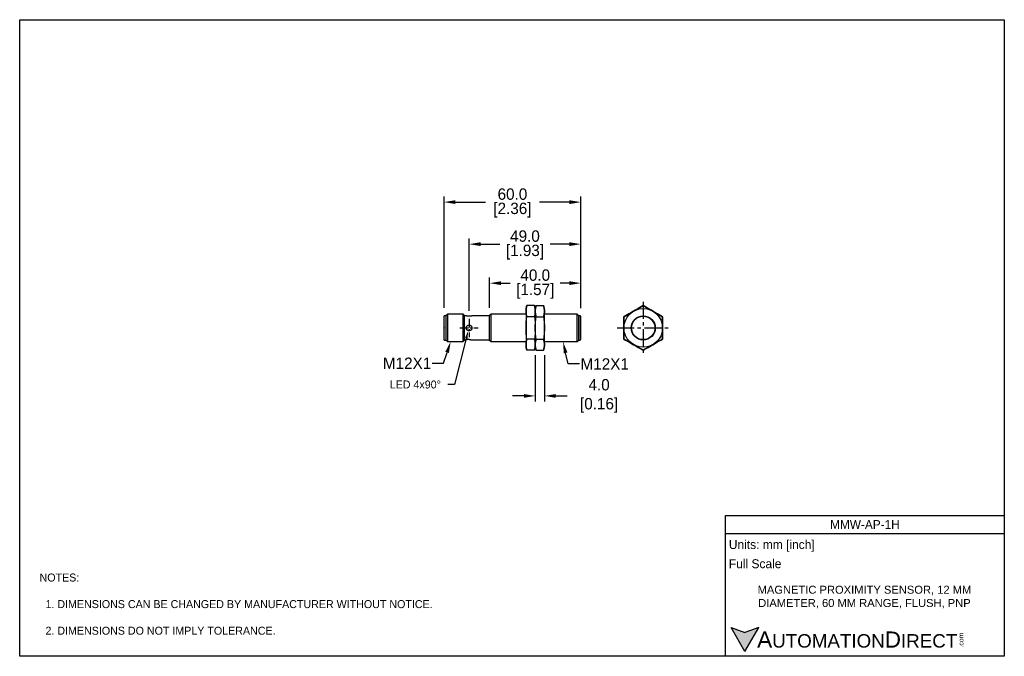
# Model space of a CAD drawing. Header units: inches. Extents: x 0 to 432, y 0 to 279.
import ezdxf
from ezdxf import colors
from ezdxf.entities.mleader import LeaderData, LeaderLine
from ezdxf.math import Vec2, Vec3

# ---------------------------------------------------------------- set-up
doc = ezdxf.new("R2010")
doc.units = ezdxf.units.IN
doc.header["$LTSCALE"] = 10
doc.header["$MEASUREMENT"] = 0
doc.linetypes.add('CENTER', pattern=[0.4, 0.25, -0.05, 0.05, -0.05])
for name, color, linetype in [('CENTER', 40, 'CENTER'), ('DIMENSIONS', 140, 'Continuous'), ('TEXT', 140, 'Continuous')]:
    doc.layers.add(name, color=color, linetype=linetype)
doc.styles.add('\\M+2ABAC\\M+2A6A11', font='txt')
doc.dimstyles.get("Standard").update_dxf_attribs({"dimtxt": 5, "dimasz": 5, "dimexe": 2.5, "dimexo": 3.5, "dimgap": 1, "dimtad": 0, "dimtih": 1, "dimtoh": 1, "dimdec": 1, "dimzin": 0, "dimdsep": 46, "dimtxsty": 'Standard', "dimcen": 0, "dimadec": 0, "dimazin": 0, "dimtfac": 1, "dimtdec": 1, "dimtofl": 0, "dimtmove": 0, "dimatfit": 3, "dimfxl": 0, "dimtolj": 1, "dimtzin": 0, "dimarcsym": 0})

# ---------------------------------------------------------------- blocks, each defined once
blk = doc.blocks.new('*D12')
at = {"layer": 'DEFPOINTS', "color": 0}
for p in [(236.46, 145.81), (238.28, 138.02)]:
    blk.add_point(p, dxfattribs=at)
at = {"layer": 'DIMENSIONS', "color": 0, "lineweight": -2}
for p, q in [((240.56, 128.29), (239.42, 133.15)), ((245.56, 128.29), (240.56, 128.29))]:
    blk.add_line(p, q, dxfattribs=at)
at = {"layer": 'DIMENSIONS', "color": 0}
blk.add_solid([(240.23, 133.34), (238.61, 132.97), (238.28, 138.02)], dxfattribs=at)
at = {"layer": 'DIMENSIONS', "color": 0, "insert": (256.56, 128.29), "char_height": 5, "attachment_point": 5}
blk.add_mtext('\\A1;M12X1', dxfattribs=at)
blk = doc.blocks.new('*D13')
at = {"layer": 'DEFPOINTS', "color": 0}
for p in [(191.5, 145.72), (189, 138.12)]:
    blk.add_point(p, dxfattribs=at)
at = {"layer": 'DIMENSIONS', "color": 0, "lineweight": -2}
for p, q in [((185.88, 128.62), (187.44, 133.37)), ((180.88, 128.62), (185.88, 128.62))]:
    blk.add_line(p, q, dxfattribs=at)
at = {"layer": 'DIMENSIONS', "color": 0}
blk.add_solid([(186.65, 133.63), (188.23, 133.11), (189, 138.12)], dxfattribs=at)
at = {"layer": 'DIMENSIONS', "color": 0, "insert": (169.88, 128.62), "char_height": 5, "attachment_point": 5}
blk.add_mtext('\\A1;M12X1', dxfattribs=at)
blk = doc.blocks.new('*D14')
at = {"layer": 'DEFPOINTS', "color": 0}
for p in [(226.09, 135.62), (230.09, 135.62), (230.09, 114.28)]:
    blk.add_point(p, dxfattribs=at)
at = {"layer": 'DIMENSIONS', "color": 0, "lineweight": -2}
for p, q in [((226.09, 132.12), (226.09, 111.78)), ((230.09, 132.12), (230.09, 111.78)), ((221.09, 114.28), (216.09, 114.28)), ((235.09, 114.28), (240.09, 114.28))]:
    blk.add_line(p, q, dxfattribs=at)
at = {"layer": 'DIMENSIONS', "color": 0}
for points in [[(221.09, 115.11), (221.09, 113.45), (226.09, 114.28)], [(235.09, 115.11), (235.09, 113.45), (230.09, 114.28)]]:
    blk.add_solid(points, dxfattribs=at)
at = {"layer": 'DIMENSIONS', "color": 0, "insert": (253.17, 114.28), "char_height": 5, "attachment_point": 5}
blk.add_mtext('\\A1; 4.0\\P [0.16]', dxfattribs=at)
blk = doc.blocks.new('*D15')
at = {"layer": 'DEFPOINTS', "color": 0}
for p in [(206.09, 163.77), (206.09, 149.51), (246.09, 149.27)]:
    blk.add_point(p, dxfattribs=at)
at = {"layer": 'DIMENSIONS', "color": 0, "lineweight": -2}
for p, q in [((206.09, 153.01), (206.09, 166.27)), ((246.09, 152.77), (246.09, 166.27)), ((211.09, 163.77), (215.09, 163.77)), ((241.09, 163.77), (237.09, 163.77))]:
    blk.add_line(p, q, dxfattribs=at)
at = {"layer": 'DIMENSIONS', "color": 0}
for points in [[(211.09, 164.6), (211.09, 162.94), (206.09, 163.77)], [(241.09, 164.6), (241.09, 162.94), (246.09, 163.77)]]:
    blk.add_solid(points, dxfattribs=at)
at = {"layer": 'DIMENSIONS', "color": 0, "char_height": 5, "attachment_point": 5}
for s, insert in [('\\A1;40.0', (226.09, 167.27)), ('\\A1;[1.57]', (226.09, 160.27))]:
    blk.add_mtext(s, dxfattribs=dict(at, insert=insert))
blk = doc.blocks.new('*D16')
at = {"layer": 'DEFPOINTS', "color": 0}
for p in [(197.09, 180.9), (197.09, 148.12), (246.09, 149.27)]:
    blk.add_point(p, dxfattribs=at)
at = {"layer": 'DIMENSIONS', "color": 0, "lineweight": -2}
for p, q in [((197.09, 151.62), (197.09, 183.4)), ((246.09, 152.77), (246.09, 183.4)), ((202.09, 180.9), (210.59, 180.9)), ((241.09, 180.9), (232.59, 180.9))]:
    blk.add_line(p, q, dxfattribs=at)
at = {"layer": 'DIMENSIONS', "color": 0}
for points in [[(202.09, 181.73), (202.09, 180.06), (197.09, 180.9)], [(241.09, 181.73), (241.09, 180.06), (246.09, 180.9)]]:
    blk.add_solid(points, dxfattribs=at)
at = {"layer": 'DIMENSIONS', "color": 0, "char_height": 5, "attachment_point": 5}
for s, insert in [('\\A1;49.0', (221.59, 184.4)), ('\\A1;[1.93]', (221.59, 177.4))]:
    blk.add_mtext(s, dxfattribs=dict(at, insert=insert))
blk = doc.blocks.new('*D17')
at = {"layer": 'DEFPOINTS', "color": 0}
for p in [(186.09, 199.33), (186.09, 149.42), (246.09, 149.27)]:
    blk.add_point(p, dxfattribs=at)
at = {"layer": 'DIMENSIONS', "color": 0, "lineweight": -2}
for p, q in [((186.09, 152.92), (186.09, 201.83)), ((191.09, 199.33), (204.26, 199.33)), ((241.09, 199.33), (227.92, 199.33)), ((246.09, 152.77), (246.09, 201.83))]:
    blk.add_line(p, q, dxfattribs=at)
at = {"layer": 'DIMENSIONS', "color": 0}
for points in [[(191.09, 200.17), (191.09, 198.5), (186.09, 199.33)], [(241.09, 200.17), (241.09, 198.5), (246.09, 199.33)]]:
    blk.add_solid(points, dxfattribs=at)
at = {"layer": 'DIMENSIONS', "color": 0, "char_height": 5, "attachment_point": 5}
for s, insert in [('\\A1;60.0', (216.09, 202.83)), ('\\A1;[2.36]', (216.09, 195.83))]:
    blk.add_mtext(s, dxfattribs=dict(at, insert=insert))

msp = doc.modelspace()

# ---------------------------------------------------------------- hatches: boundary and pattern name
at = {"layer": 'TEXT'}
msp.add_hatch(color=256, dxfattribs=at).paths.add_polyline_path([(318.04, 2.09), (324.11, 12.59), (318.04, 10.39), (311.98, 12.59)])

# ---------------------------------------------------------------- linework, layer by layer
for p, q in [((222.44, 153.94), (222.09, 152.62)), ((222.09, 152.62), (222.09, 135.62)), ((225.74, 153.94), (222.44, 153.94)), ((226.09, 152.62), (225.74, 153.94)), ((226.44, 153.94), (226.09, 152.62)), ((226.09, 152.62), (226.09, 135.62)), ((226.09, 152.62), (226.09, 135.62)), ((226.44, 153.94), (229.74, 153.94)), ((230.09, 152.62), (229.74, 153.94)), ((230.09, 135.62), (230.09, 152.62)), ((187.09, 149.42), (186.09, 149.42)), ((186.09, 138.82), (186.09, 149.42)), ((187.7, 150.12), (187.09, 149.51)), ((187.09, 138.74), (187.09, 149.51)), ((194.48, 150.12), (187.7, 150.12)), ((187.7, 138.12), (187.7, 150.12)), ((195.09, 149.51), (194.48, 150.12)), ((194.48, 138.12), (194.48, 150.12)), ((195.09, 138.74), (195.09, 149.51)), ((195.84, 149.37), (195.09, 149.37)), ((206.09, 149.37), (198.34, 149.37)), ((206.7, 150.12), (206.09, 149.51)), ((206.09, 138.74), (206.09, 149.51)), ((222.09, 150.12), (206.7, 150.12)), ((206.7, 138.12), (206.7, 150.12)), ((225.74, 149.03), (222.44, 149.03)), ((226.44, 149.03), (229.74, 149.03)), ((244.51, 150.12), (230.09, 150.12)), ((245.21, 149.42), (244.51, 150.12)), ((244.51, 138.12), (244.51, 150.12)), ((245.79, 149.42), (245.21, 149.42)), ((245.21, 138.82), (245.21, 149.42)), ((245.79, 149.42), (245.79, 138.82)), ((246.09, 149.27), (245.79, 149.27)), ((246.09, 138.97), (246.09, 149.27)), ((186.09, 138.82), (187.09, 138.82)), ((187.09, 138.74), (187.7, 138.12)), ((194.48, 138.12), (195.09, 138.74)), ((195.09, 138.87), (195.84, 138.87)), ((198.34, 138.87), (206.09, 138.87)), ((206.09, 138.74), (206.7, 138.12)), ((225.74, 139.22), (222.44, 139.22)), ((226.44, 139.22), (229.74, 139.22)), ((244.51, 138.12), (245.21, 138.82)), ((245.21, 138.82), (245.79, 138.82)), ((245.79, 138.97), (246.09, 138.97)), ((187.7, 138.12), (194.48, 138.12)), ((206.7, 138.12), (222.09, 138.12)), ((222.09, 135.62), (222.44, 134.31)), ((225.74, 134.31), (222.44, 134.31)), ((225.74, 134.31), (226.09, 135.62)), ((226.09, 135.62), (226.44, 134.31)), ((226.44, 134.31), (229.74, 134.31)), ((229.74, 134.31), (230.09, 135.62)), ((230.09, 138.12), (244.51, 138.12))]:
    msp.add_line(p, q)
for points in [[(222.44, 153.94), (222.33, 153.5), (222.18, 152.67), (222.1, 151.88), (222.09, 151.49)], [(222.09, 151.49), (222.1, 151.88), (222.18, 152.67), (222.33, 153.5), (222.44, 153.94)], [(222.09, 151.49), (222.1, 151.09), (222.18, 150.3), (222.33, 149.47), (222.44, 149.03)], [(222.44, 149.03), (222.33, 149.47), (222.18, 150.3), (222.1, 151.09), (222.09, 151.49)], [(226.09, 151.49), (226.08, 151.88), (226, 152.67), (225.85, 153.5), (225.74, 153.94)], [(225.74, 153.94), (225.85, 153.5), (226, 152.67), (226.08, 151.88), (226.09, 151.49)], [(225.74, 149.03), (225.85, 149.47), (226, 150.3), (226.08, 151.09), (226.09, 151.49)], [(226.09, 151.49), (226.08, 151.09), (226, 150.3), (225.85, 149.47), (225.74, 149.03)], [(226.44, 153.94), (226.33, 153.5), (226.18, 152.67), (226.1, 151.88), (226.09, 151.49)], [(226.09, 151.49), (226.1, 151.88), (226.18, 152.67), (226.33, 153.5), (226.44, 153.94)], [(226.09, 151.49), (226.1, 151.09), (226.18, 150.3), (226.33, 149.47), (226.44, 149.03)], [(226.44, 149.03), (226.33, 149.47), (226.18, 150.3), (226.1, 151.09), (226.09, 151.49)], [(230.09, 151.49), (230.08, 151.88), (230, 152.67), (229.85, 153.5), (229.74, 153.94)], [(229.74, 153.94), (229.85, 153.5), (230, 152.67), (230.08, 151.88), (230.09, 151.49)], [(229.74, 149.03), (229.85, 149.47), (230, 150.3), (230.08, 151.09), (230.09, 151.49)], [(230.09, 151.49), (230.08, 151.09), (230, 150.3), (229.85, 149.47), (229.74, 149.03)], [(269.2, 151.49), (268.51, 151.09), (267.14, 150.3), (265.71, 149.47), (264.95, 149.03)], [(264.95, 149.03), (265.71, 149.47), (267.14, 150.3), (268.51, 151.09), (269.2, 151.49)], [(269.2, 151.49), (268.51, 151.09), (267.14, 150.3), (265.71, 149.47), (264.95, 149.03)], [(264.95, 149.03), (265.71, 149.47), (267.14, 150.3), (268.51, 151.09), (269.2, 151.49)], [(269.2, 151.49), (269.88, 151.88), (271.25, 152.67), (272.68, 153.5), (273.45, 153.94)], [(273.45, 153.94), (272.68, 153.5), (271.25, 152.67), (269.88, 151.88), (269.2, 151.49)], [(273.45, 153.94), (272.68, 153.5), (271.25, 152.67), (269.88, 151.88), (269.2, 151.49)], [(269.2, 151.49), (269.88, 151.88), (271.25, 152.67), (272.68, 153.5), (273.45, 153.94)], [(277.7, 151.49), (277.01, 151.88), (275.64, 152.67), (274.21, 153.5), (273.45, 153.94)], [(273.45, 153.94), (274.21, 153.5), (275.64, 152.67), (277.01, 151.88), (277.7, 151.49)], [(277.7, 151.49), (277.01, 151.88), (275.64, 152.67), (274.21, 153.5), (273.45, 153.94)], [(273.45, 153.94), (274.21, 153.5), (275.64, 152.67), (277.01, 151.88), (277.7, 151.49)], [(277.7, 151.49), (278.38, 151.09), (279.75, 150.3), (281.18, 149.47), (281.95, 149.03)], [(281.95, 149.03), (281.18, 149.47), (279.75, 150.3), (278.38, 151.09), (277.7, 151.49)], [(281.95, 149.03), (281.18, 149.47), (279.75, 150.3), (278.38, 151.09), (277.7, 151.49)], [(277.7, 151.49), (278.38, 151.09), (279.75, 150.3), (281.18, 149.47), (281.95, 149.03)], [(197.09, 149.22), (197.08, 149.22), (197.06, 149.22), (197.04, 149.22), (197.04, 149.22), (197.03, 149.22), (197.01, 149.22), (196.99, 149.22), (196.97, 149.22), (196.96, 149.23), (196.94, 149.23), (196.93, 149.23), (196.92, 149.23), (196.9, 149.23), (196.88, 149.23), (196.87, 149.23), (196.85, 149.23), (196.83, 149.23), (196.82, 149.23), (196.81, 149.23), (196.79, 149.23), (196.78, 149.23), (196.77, 149.23), (196.76, 149.23), (196.74, 149.24), (196.72, 149.24), (196.71, 149.24), (196.7, 149.24), (196.69, 149.24), (196.67, 149.24), (196.65, 149.24), (196.64, 149.24), (196.62, 149.25), (196.61, 149.25), (196.6, 149.25), (196.58, 149.25), (196.57, 149.25), (196.55, 149.25), (196.53, 149.25), (196.52, 149.26), (196.51, 149.26), (196.5, 149.26), (196.48, 149.26), (196.47, 149.26), (196.45, 149.26), (196.44, 149.27), (196.42, 149.27), (196.41, 149.27), (196.41, 149.27), (196.39, 149.27), (196.38, 149.27), (196.36, 149.28), (196.35, 149.28), (196.33, 149.28), (196.32, 149.28), (196.32, 149.28), (196.3, 149.28), (196.29, 149.29), (196.28, 149.29), (196.26, 149.29), (196.25, 149.29), (196.24, 149.29), (196.24, 149.29), (196.22, 149.3), (196.21, 149.3), (196.2, 149.3), (196.2, 149.3), (196.19, 149.3), (196.17, 149.3), (196.17, 149.31), (196.16, 149.31), (196.15, 149.31), (196.14, 149.31), (196.13, 149.31), (196.12, 149.32), (196.1, 149.32), (196.1, 149.32), (196.09, 149.32), (196.08, 149.32), (196.07, 149.32), (196.06, 149.33), (196.05, 149.33), (196.04, 149.33), (196.04, 149.33), (196.03, 149.33), (196.02, 149.33), (196.01, 149.34), (196, 149.34), (195.99, 149.34), (195.99, 149.34), (195.98, 149.34), (195.98, 149.34), (195.97, 149.35), (195.96, 149.35), (195.95, 149.35), (195.95, 149.35), (195.94, 149.35), (195.93, 149.35), (195.93, 149.35), (195.92, 149.35), (195.92, 149.36), (195.91, 149.36), (195.9, 149.36), (195.9, 149.36), (195.9, 149.36), (195.89, 149.36), (195.89, 149.36), (195.88, 149.36), (195.88, 149.36), (195.88, 149.37), (195.87, 149.37), (195.87, 149.37), (195.87, 149.37), (195.87, 149.37), (195.86, 149.37), (195.86, 149.37), (195.86, 149.37), (195.85, 149.37), (195.85, 149.37), (195.85, 149.37), (195.85, 149.37), (195.85, 149.37), (195.84, 149.37), (195.84, 149.37), (195.84, 149.37), (195.84, 149.37), (195.84, 149.37), (195.84, 149.37), (195.84, 149.37), (195.84, 149.37), (195.84, 149.37)], [(198.34, 149.37), (198.34, 149.37), (198.34, 149.37), (198.34, 149.37), (198.34, 149.37), (198.34, 149.37), (198.34, 149.37), (198.33, 149.37), (198.33, 149.37), (198.33, 149.37), (198.33, 149.37), (198.33, 149.37), (198.33, 149.37), (198.32, 149.37), (198.32, 149.37), (198.32, 149.37), (198.32, 149.37), (198.31, 149.37), (198.31, 149.37), (198.31, 149.37), (198.3, 149.37), (198.3, 149.37), (198.3, 149.36), (198.29, 149.36), (198.29, 149.36), (198.28, 149.36), (198.28, 149.36), (198.28, 149.36), (198.27, 149.36), (198.27, 149.36), (198.26, 149.36), (198.25, 149.35), (198.25, 149.35), (198.24, 149.35), (198.24, 149.35), (198.23, 149.35), (198.22, 149.35), (198.22, 149.35), (198.21, 149.35), (198.2, 149.34), (198.2, 149.34), (198.19, 149.34), (198.18, 149.34), (198.17, 149.34), (198.16, 149.34), (198.16, 149.33), (198.15, 149.33), (198.14, 149.33), (198.14, 149.33), (198.13, 149.33), (198.12, 149.33), (198.1, 149.32), (198.09, 149.32), (198.08, 149.32), (198.08, 149.32), (198.07, 149.32), (198.06, 149.32), (198.05, 149.31), (198.04, 149.31), (198.03, 149.31), (198.01, 149.31), (198.01, 149.31), (198, 149.3), (197.99, 149.3), (197.98, 149.3), (197.97, 149.3), (197.97, 149.3), (197.95, 149.3), (197.94, 149.29), (197.93, 149.29), (197.93, 149.29), (197.91, 149.29), (197.9, 149.29), (197.89, 149.29), (197.87, 149.28), (197.86, 149.28), (197.85, 149.28), (197.85, 149.28), (197.83, 149.28), (197.82, 149.28), (197.8, 149.27), (197.79, 149.27), (197.77, 149.27), (197.76, 149.27), (197.76, 149.27), (197.74, 149.27), (197.72, 149.26), (197.71, 149.26), (197.69, 149.26), (197.68, 149.26), (197.67, 149.26), (197.66, 149.26), (197.64, 149.25), (197.63, 149.25), (197.61, 149.25), (197.59, 149.25), (197.58, 149.25), (197.57, 149.25), (197.56, 149.25), (197.54, 149.24), (197.52, 149.24), (197.51, 149.24), (197.49, 149.24), (197.47, 149.24), (197.46, 149.24), (197.45, 149.24), (197.44, 149.24), (197.42, 149.23), (197.41, 149.23), (197.4, 149.23), (197.38, 149.23), (197.37, 149.23), (197.36, 149.23), (197.35, 149.23), (197.33, 149.23), (197.31, 149.23), (197.29, 149.23), (197.28, 149.23), (197.26, 149.23), (197.25, 149.23), (197.24, 149.23), (197.22, 149.23), (197.2, 149.22), (197.19, 149.22), (197.17, 149.22), (197.15, 149.22), (197.14, 149.22), (197.13, 149.22), (197.11, 149.22), (197.1, 149.22), (197.09, 149.22)], [(222.09, 144.12), (222.1, 144.91), (222.18, 146.49), (222.33, 148.15), (222.44, 149.03)], [(225.74, 149.03), (225.85, 148.15), (226, 146.49), (226.08, 144.91), (226.09, 144.12)], [(226.09, 144.12), (226.1, 144.91), (226.18, 146.49), (226.33, 148.15), (226.44, 149.03)], [(229.74, 149.03), (229.85, 148.15), (230, 146.49), (230.08, 144.91), (230.09, 144.12)], [(264.95, 144.12), (264.95, 144.91), (264.95, 146.49), (264.95, 148.15), (264.95, 149.03)], [(264.95, 149.03), (264.95, 148.15), (264.95, 146.49), (264.95, 144.91), (264.95, 144.12)], [(264.95, 149.03), (264.95, 148.15), (264.95, 146.49), (264.95, 144.91), (264.95, 144.12)], [(264.95, 144.12), (264.95, 144.91), (264.95, 146.49), (264.95, 148.15), (264.95, 149.03)], [(281.95, 144.12), (281.95, 144.91), (281.95, 146.49), (281.95, 148.15), (281.95, 149.03)], [(281.95, 149.03), (281.95, 148.15), (281.95, 146.49), (281.95, 144.91), (281.95, 144.12)], [(281.95, 144.12), (281.95, 144.91), (281.95, 146.49), (281.95, 148.15), (281.95, 149.03)], [(281.95, 149.03), (281.95, 148.15), (281.95, 146.49), (281.95, 144.91), (281.95, 144.12)], [(197.09, 142.87), (197.05, 142.88), (196.98, 142.88), (196.91, 142.89), (196.87, 142.89), (196.84, 142.9), (196.77, 142.92), (196.7, 142.94), (196.63, 142.96), (196.56, 142.99), (196.49, 143.03), (196.46, 143.04), (196.43, 143.06), (196.37, 143.1), (196.31, 143.15), (196.26, 143.19), (196.2, 143.24), (196.16, 143.29), (196.13, 143.32), (196.11, 143.35), (196.07, 143.4), (196.03, 143.46), (196.01, 143.5), (195.99, 143.53), (195.96, 143.59), (195.93, 143.66), (195.91, 143.7), (195.9, 143.73), (195.88, 143.8), (195.86, 143.87), (195.85, 143.95), (195.84, 144.02), (195.84, 144.09), (195.84, 144.12), (195.84, 144.16), (195.84, 144.23), (195.85, 144.3), (195.86, 144.37), (195.88, 144.45), (195.9, 144.52), (195.91, 144.55), (195.93, 144.59), (195.96, 144.65), (195.99, 144.72), (196.03, 144.78), (196.07, 144.85), (196.11, 144.9), (196.13, 144.93), (196.16, 144.96), (196.2, 145.01), (196.26, 145.06), (196.31, 145.1), (196.37, 145.15), (196.43, 145.19), (196.46, 145.21), (196.49, 145.22), (196.56, 145.26), (196.63, 145.29), (196.7, 145.31), (196.77, 145.33), (196.84, 145.35), (196.87, 145.36), (196.91, 145.36), (196.98, 145.37), (197.05, 145.37), (197.09, 145.37), (197.12, 145.37), (197.19, 145.37), (197.27, 145.36), (197.3, 145.36), (197.34, 145.35), (197.41, 145.33), (197.48, 145.31), (197.55, 145.29), (197.62, 145.26), (197.68, 145.22), (197.72, 145.21), (197.75, 145.19), (197.81, 145.15), (197.87, 145.1), (197.92, 145.06), (197.97, 145.01), (198.02, 144.96), (198.04, 144.93), (198.07, 144.9), (198.11, 144.85), (198.15, 144.78), (198.19, 144.72), (198.22, 144.65), (198.25, 144.59), (198.26, 144.55), (198.28, 144.52), (198.3, 144.45), (198.31, 144.37), (198.33, 144.3), (198.33, 144.23), (198.34, 144.16), (198.34, 144.12), (198.34, 144.09), (198.33, 144.02), (198.33, 143.95), (198.31, 143.87), (198.3, 143.8), (198.28, 143.73), (198.26, 143.7), (198.25, 143.66), (198.22, 143.59), (198.19, 143.53), (198.17, 143.5), (198.15, 143.46), (198.11, 143.4), (198.07, 143.35), (198.04, 143.32), (198.02, 143.29), (197.97, 143.24), (197.92, 143.19), (197.87, 143.15), (197.81, 143.1), (197.75, 143.06), (197.72, 143.04), (197.68, 143.03), (197.62, 142.99), (197.55, 142.96), (197.48, 142.94), (197.41, 142.92), (197.34, 142.9), (197.3, 142.89), (197.27, 142.89), (197.19, 142.88), (197.12, 142.88), (197.09, 142.87)], [(222.44, 139.22), (222.33, 140.1), (222.18, 141.75), (222.1, 143.34), (222.09, 144.12)], [(226.09, 144.12), (226.08, 143.34), (226, 141.75), (225.85, 140.1), (225.74, 139.22)], [(226.44, 139.22), (226.33, 140.1), (226.18, 141.75), (226.1, 143.34), (226.09, 144.12)], [(230.09, 144.12), (230.08, 143.34), (230, 141.75), (229.85, 140.1), (229.74, 139.22)], [(264.95, 139.22), (264.95, 140.1), (264.95, 141.75), (264.95, 143.34), (264.95, 144.12)], [(264.95, 144.12), (264.95, 143.34), (264.95, 141.75), (264.95, 140.1), (264.95, 139.22)], [(264.95, 144.12), (264.95, 143.34), (264.95, 141.75), (264.95, 140.1), (264.95, 139.22)], [(264.95, 139.22), (264.95, 140.1), (264.95, 141.75), (264.95, 143.34), (264.95, 144.12)], [(281.95, 144.12), (281.95, 143.34), (281.95, 141.75), (281.95, 140.1), (281.95, 139.22)], [(281.95, 139.22), (281.95, 140.1), (281.95, 141.75), (281.95, 143.34), (281.95, 144.12)], [(281.95, 144.12), (281.95, 143.34), (281.95, 141.75), (281.95, 140.1), (281.95, 139.22)], [(281.95, 139.22), (281.95, 140.1), (281.95, 141.75), (281.95, 143.34), (281.95, 144.12)], [(197.09, 139.03), (197.08, 139.03), (197.06, 139.03), (197.04, 139.03), (197.04, 139.03), (197.03, 139.03), (197.01, 139.02), (196.99, 139.02), (196.97, 139.02), (196.96, 139.02), (196.94, 139.02), (196.93, 139.02), (196.92, 139.02), (196.9, 139.02), (196.88, 139.02), (196.87, 139.02), (196.85, 139.02), (196.83, 139.02), (196.82, 139.02), (196.81, 139.02), (196.79, 139.02), (196.78, 139.02), (196.77, 139.02), (196.76, 139.01), (196.74, 139.01), (196.72, 139.01), (196.71, 139.01), (196.7, 139.01), (196.69, 139.01), (196.67, 139.01), (196.65, 139.01), (196.64, 139.01), (196.62, 139), (196.61, 139), (196.6, 139), (196.58, 139), (196.57, 139), (196.55, 139), (196.53, 139), (196.52, 138.99), (196.51, 138.99), (196.5, 138.99), (196.48, 138.99), (196.47, 138.99), (196.45, 138.99), (196.44, 138.98), (196.42, 138.98), (196.41, 138.98), (196.41, 138.98), (196.39, 138.98), (196.38, 138.98), (196.36, 138.97), (196.35, 138.97), (196.33, 138.97), (196.32, 138.97), (196.32, 138.97), (196.3, 138.97), (196.29, 138.96), (196.28, 138.96), (196.26, 138.96), (196.25, 138.96), (196.24, 138.96), (196.24, 138.95), (196.22, 138.95), (196.21, 138.95), (196.2, 138.95), (196.2, 138.95), (196.19, 138.95), (196.17, 138.94), (196.17, 138.94), (196.16, 138.94), (196.15, 138.94), (196.14, 138.94), (196.13, 138.94), (196.12, 138.93), (196.1, 138.93), (196.1, 138.93), (196.09, 138.93), (196.08, 138.93), (196.07, 138.93), (196.06, 138.92), (196.05, 138.92), (196.04, 138.92), (196.04, 138.92), (196.03, 138.92), (196.02, 138.92), (196.01, 138.91), (196, 138.91), (195.99, 138.91), (195.99, 138.91), (195.98, 138.91), (195.98, 138.91), (195.97, 138.9), (195.96, 138.9), (195.95, 138.9), (195.95, 138.9), (195.94, 138.9), (195.93, 138.9), (195.93, 138.9), (195.92, 138.89), (195.92, 138.89), (195.91, 138.89), (195.9, 138.89), (195.9, 138.89), (195.9, 138.89), (195.89, 138.89), (195.89, 138.89), (195.88, 138.88), (195.88, 138.88), (195.88, 138.88), (195.87, 138.88), (195.87, 138.88), (195.87, 138.88), (195.87, 138.88), (195.86, 138.88), (195.86, 138.88), (195.86, 138.88), (195.85, 138.88), (195.85, 138.88), (195.85, 138.88), (195.85, 138.88), (195.85, 138.88), (195.84, 138.88), (195.84, 138.88), (195.84, 138.88), (195.84, 138.87), (195.84, 138.87), (195.84, 138.87), (195.84, 138.87), (195.84, 138.87), (195.84, 138.87)], [(197.09, 139.03), (197.1, 139.03), (197.11, 139.03), (197.13, 139.03), (197.14, 139.03), (197.15, 139.03), (197.17, 139.02), (197.19, 139.02), (197.2, 139.02), (197.22, 139.02), (197.24, 139.02), (197.25, 139.02), (197.26, 139.02), (197.28, 139.02), (197.29, 139.02), (197.31, 139.02), (197.33, 139.02), (197.35, 139.02), (197.36, 139.02), (197.37, 139.02), (197.38, 139.02), (197.4, 139.02), (197.41, 139.02), (197.42, 139.01), (197.44, 139.01), (197.45, 139.01), (197.46, 139.01), (197.47, 139.01), (197.49, 139.01), (197.51, 139.01), (197.52, 139.01), (197.54, 139.01), (197.56, 139), (197.57, 139), (197.58, 139), (197.59, 139), (197.61, 139), (197.63, 139), (197.64, 139), (197.66, 138.99), (197.67, 138.99), (197.68, 138.99), (197.69, 138.99), (197.71, 138.99), (197.72, 138.99), (197.74, 138.98), (197.76, 138.98), (197.76, 138.98), (197.77, 138.98), (197.79, 138.98), (197.8, 138.98), (197.82, 138.97), (197.83, 138.97), (197.85, 138.97), (197.85, 138.97), (197.86, 138.97), (197.87, 138.97), (197.89, 138.96), (197.9, 138.96), (197.91, 138.96), (197.93, 138.96), (197.93, 138.96), (197.94, 138.95), (197.95, 138.95), (197.97, 138.95), (197.97, 138.95), (197.98, 138.95), (197.99, 138.95), (198, 138.94), (198.01, 138.94), (198.01, 138.94), (198.03, 138.94), (198.04, 138.94), (198.05, 138.94), (198.06, 138.93), (198.07, 138.93), (198.08, 138.93), (198.08, 138.93), (198.09, 138.93), (198.1, 138.93), (198.12, 138.92), (198.13, 138.92), (198.14, 138.92), (198.14, 138.92), (198.15, 138.92), (198.16, 138.92), (198.16, 138.91), (198.17, 138.91), (198.18, 138.91), (198.19, 138.91), (198.2, 138.91), (198.2, 138.91), (198.21, 138.9), (198.22, 138.9), (198.22, 138.9), (198.23, 138.9), (198.24, 138.9), (198.24, 138.9), (198.25, 138.9), (198.25, 138.89), (198.26, 138.89), (198.27, 138.89), (198.27, 138.89), (198.28, 138.89), (198.28, 138.89), (198.28, 138.89), (198.29, 138.89), (198.29, 138.88), (198.3, 138.88), (198.3, 138.88), (198.3, 138.88), (198.31, 138.88), (198.31, 138.88), (198.31, 138.88), (198.32, 138.88), (198.32, 138.88), (198.32, 138.88), (198.32, 138.88), (198.33, 138.88), (198.33, 138.88), (198.33, 138.88), (198.33, 138.88), (198.33, 138.88), (198.33, 138.88), (198.34, 138.88), (198.34, 138.87), (198.34, 138.87), (198.34, 138.87), (198.34, 138.87), (198.34, 138.87), (198.34, 138.87)], [(222.44, 139.22), (222.33, 138.78), (222.18, 137.95), (222.1, 137.16), (222.09, 136.76)], [(222.09, 136.76), (222.1, 137.16), (222.18, 137.95), (222.33, 138.78), (222.44, 139.22)], [(226.09, 136.76), (226.08, 137.16), (226, 137.95), (225.85, 138.78), (225.74, 139.22)], [(225.74, 139.22), (225.85, 138.78), (226, 137.95), (226.08, 137.16), (226.09, 136.76)], [(226.44, 139.22), (226.33, 138.78), (226.18, 137.95), (226.1, 137.16), (226.09, 136.76)], [(226.09, 136.76), (226.1, 137.16), (226.18, 137.95), (226.33, 138.78), (226.44, 139.22)], [(230.09, 136.76), (230.08, 137.16), (230, 137.95), (229.85, 138.78), (229.74, 139.22)], [(229.74, 139.22), (229.85, 138.78), (230, 137.95), (230.08, 137.16), (230.09, 136.76)], [(269.2, 136.76), (268.51, 137.16), (267.14, 137.95), (265.71, 138.78), (264.95, 139.22)], [(264.95, 139.22), (265.71, 138.78), (267.14, 137.95), (268.51, 137.16), (269.2, 136.76)], [(269.2, 136.76), (268.51, 137.16), (267.14, 137.95), (265.71, 138.78), (264.95, 139.22)], [(264.95, 139.22), (265.71, 138.78), (267.14, 137.95), (268.51, 137.16), (269.2, 136.76)], [(281.95, 139.22), (281.18, 138.78), (279.75, 137.95), (278.38, 137.16), (277.7, 136.76)], [(277.7, 136.76), (278.38, 137.16), (279.75, 137.95), (281.18, 138.78), (281.95, 139.22)], [(277.7, 136.76), (278.38, 137.16), (279.75, 137.95), (281.18, 138.78), (281.95, 139.22)], [(281.95, 139.22), (281.18, 138.78), (279.75, 137.95), (278.38, 137.16), (277.7, 136.76)], [(222.09, 136.76), (222.1, 136.37), (222.18, 135.58), (222.33, 134.75), (222.44, 134.31)], [(222.44, 134.31), (222.33, 134.75), (222.18, 135.58), (222.1, 136.37), (222.09, 136.76)], [(225.74, 134.31), (225.85, 134.75), (226, 135.58), (226.08, 136.37), (226.09, 136.76)], [(226.09, 136.76), (226.08, 136.37), (226, 135.58), (225.85, 134.75), (225.74, 134.31)], [(226.09, 136.76), (226.1, 136.37), (226.18, 135.58), (226.33, 134.75), (226.44, 134.31)], [(226.44, 134.31), (226.33, 134.75), (226.18, 135.58), (226.1, 136.37), (226.09, 136.76)], [(229.74, 134.31), (229.85, 134.75), (230, 135.58), (230.08, 136.37), (230.09, 136.76)], [(230.09, 136.76), (230.08, 136.37), (230, 135.58), (229.85, 134.75), (229.74, 134.31)], [(273.45, 134.31), (272.68, 134.75), (271.25, 135.58), (269.88, 136.37), (269.2, 136.76)], [(269.2, 136.76), (269.88, 136.37), (271.25, 135.58), (272.68, 134.75), (273.45, 134.31)], [(269.2, 136.76), (269.88, 136.37), (271.25, 135.58), (272.68, 134.75), (273.45, 134.31)], [(273.45, 134.31), (272.68, 134.75), (271.25, 135.58), (269.88, 136.37), (269.2, 136.76)], [(277.7, 136.76), (277.01, 136.37), (275.64, 135.58), (274.21, 134.75), (273.45, 134.31)], [(273.45, 134.31), (274.21, 134.75), (275.64, 135.58), (277.01, 136.37), (277.7, 136.76)], [(277.7, 136.76), (277.01, 136.37), (275.64, 135.58), (274.21, 134.75), (273.45, 134.31)], [(273.45, 134.31), (274.21, 134.75), (275.64, 135.58), (277.01, 136.37), (277.7, 136.76)]]:
    msp.add_lwpolyline(points)
for radius in [8.5, 8.5, 5.3, 5.15]:
    msp.add_circle((273.45, 144.12), radius)
at = {"extrusion": (1, 0, 0)}
for p in [(186.09, 144.12), (226.09, 144.12)]:
    msp.add_point(p, dxfattribs=at)
at = {"extrusion": (-1, 0, 0)}
msp.add_point((226.09, 144.12), dxfattribs=at)
at = {"layer": 'CENTER', "ltscale": 3}
for p, q in [((273.45, 155.62), (273.45, 132.62)), ((261.95, 144.12), (284.95, 144.12))]:
    msp.add_line(p, q, dxfattribs=at)
at = {"layer": 'CENTER', "ltscale": 1.5}
for p, q in [((197.09, 148.12), (197.09, 140.12)), ((193.09, 144.12), (201.09, 144.12))]:
    msp.add_line(p, q, dxfattribs=at)
at = {"layer": 'DEFPOINTS'}
msp.add_lwpolyline([(431.8, 0), (0, 0), (0, 279.4), (431.8, 279.4)], close=True, dxfattribs=at)
at = {"layer": 'TEXT'}
for p, q in [((309.54, 61.78), (431.8, 61.78)), ((309.54, 0), (309.54, 61.78)), ((431.8, 61.78), (431.8, 0)), ((309.54, 53.92), (431.8, 53.92)), ((318.04, 2.09), (311.98, 12.59)), ((311.98, 12.59), (318.04, 10.39)), ((318.04, 2.09), (324.11, 12.59)), ((324.11, 12.59), (318.04, 10.39)), ((431.8, 0), (309.54, 0))]:
    msp.add_line(p, q, dxfattribs=at)

# ---------------------------------------------------------------- texts
at = {"layer": 'DIMENSIONS', "char_height": 3.5}
for insert, attachment_point in [((98.61, 112.42), 6), ((130.2, 112.22), 4)]:
    msp.add_mtext('\\A1;', dxfattribs=dict(at, insert=insert, attachment_point=attachment_point))
at = {"layer": 'TEXT', "style": '\\M+2ABAC\\M+2A6A11'}
for s, insert, char_height, width, attachment_point in [('{\\H1.1078x;MMW-AP-1H}', (370.67, 57.85), 3.5, 122.2564, 5), ('{\\fArial|b0|i0|c0|p34;     \\H1.2x;A\\H0.8333x;UTOMATION\\H1.2x;D\\H0.8333x;IRECT}', (311.98, 7.33), 5.8906, 99.9641, 4)]:
    msp.add_mtext(s, dxfattribs=dict(at, insert=insert, char_height=char_height, width=width, attachment_point=attachment_point))
at = {"layer": 'TEXT'}
for s, insert, char_height, width, attachment_point in [(' Units: mm [inch]', (309.54, 48.46), 3.9271, 141.0618, 4), (' Full Scale', (309.54, 40.61), 3.9271, 140.6787, 4), ('{\\fArial|b0|i0|c0|p34;MAGNETIC PROXIMITY SENSOR, 12 MM DIAMETER, 60 MM RANGE, FLUSH, PNP}', (370.46, 25.99), 3.5, 109.0889, 5)]:
    msp.add_mtext(s, dxfattribs=dict(at, insert=insert, char_height=char_height, width=width, attachment_point=attachment_point))
at = {"layer": 'TEXT', "insert": (8.71, 36.33), "char_height": 3.5, "attachment_point": 1}
msp.add_mtext_dynamic_manual_height_columns('NOTES:\\P\\P  1. DIMENSIONS CAN BE CHANGED BY MANUFACTURER WITHOUT NOTICE.\\P  \\P  2. DIMENSIONS DO NOT IMPLY TOLERANCE.', width=279.7696, gutter_width=17.5, heights=[0], dxfattribs=at)
at = {"layer": 'TEXT', "insert": (411.76, 3.89), "char_height": 2.1206, "width": 6.2841, "attachment_point": 1, "rotation": 90, "style": '\\M+2ABAC\\M+2A6A11'}
msp.add_mtext('{\\fArial|b0|i0|c0|p34;.com}', dxfattribs=at)

# ---------------------------------------------------------------- dimensions: what is measured, and where the dimension line sits
at = {"layer": 'DIMENSIONS'}
for base, p2, picture, middle in [((186.09, 199.33), (186.09, 149.42), '*D17', (216.09, 199.33)), ((197.09, 180.9), (197.09, 148.12), '*D16', (221.59, 180.9)), ((206.09, 163.77), (206.09, 149.51), '*D15', (226.09, 163.77))]:
    dim = msp.add_linear_dim(base=base, p1=(246.09, 149.27), p2=p2, dimstyle='Standard', override={"dimpost": '\\X'}, dxfattribs=at)
    dim.commit()
    dim.dimension.update_dxf_attribs({"geometry": picture, "text_midpoint": middle})
for p1, p2, picture, middle in [((191.5, 145.72), (189, 138.12), '*D13', (169.88, 128.62)), ((236.46, 145.81), (238.28, 138.02), '*D12', (256.56, 128.29))]:
    dim = msp.add_diameter_dim_2p(p1=p1, p2=p2, text='M12X1', dimstyle='Standard', override={"dimpost": '\\X'}, dxfattribs=at)
    dim.commit()
    dim.dimension.update_dxf_attribs({"geometry": picture, "text_midpoint": middle})
dim = msp.add_linear_dim(base=(230.09, 114.28), p1=(226.09, 135.62), p2=(230.09, 135.62), text=' <>', dimstyle='Standard', override={"dimpost": '\\X'}, dxfattribs=at)
dim.commit()
dim.dimension.update_dxf_attribs({"geometry": '*D14', "text_midpoint": (253.17, 114.28), "dimtype": 160})

# ---------------------------------------------------------------- leaders
ml = msp.add_multileader_mtext('Standard', dxfattribs=at)
ml.set_content('LED 4x90%%D', color=256)
ml.set_leader_properties()
ml.build(insert=Vec2(0, 0))
ml.multileader.update_dxf_attribs({"text_left_attachment_type": 2, "text_right_attachment_type": 2, "dogleg_length": 3, "arrow_head_size": 3.5})
ctx = ml.context
ctx.base_point, ctx.char_height, ctx.arrow_head_size, ctx.landing_gap_size, ctx.plane_origin = Vec3(153.14, 119.3), 3.5, 3.5, 3, Vec3(197.09, 141.92)
ctx.left_attachment, ctx.right_attachment, ctx.text_align_type = 2, 2, 2
notes = []
notes.append((ctx, [(0, (1, 1, 0), (190.72, 119.3), (-1, 0), 3, [(0, [(196.7, 142.94)], 0, [])])]))
ctx.mtext.insert, ctx.mtext.alignment, ctx.mtext.flow_direction = Vec3(184.72, 121.05), 3, 5
for ctx, leaders in notes:
    for number, flags, end, landing, length, lines in leaders:
        leader = LeaderData()
        leader.index, (leader.has_last_leader_line, leader.has_dogleg_vector, leader.attachment_direction) = number, flags
        leader.last_leader_point, leader.dogleg_vector, leader.dogleg_length = Vec3(end), Vec3(landing), length
        for number, points, colour, breaks in lines:
            line = LeaderLine()
            line.index, line.vertices, line.color, line.breaks = number, Vec3.list(points), colors.encode_raw_color(colour), breaks
            leader.lines.append(line)
        ctx.leaders.append(leader)

doc.saveas('drawing.dxf')
